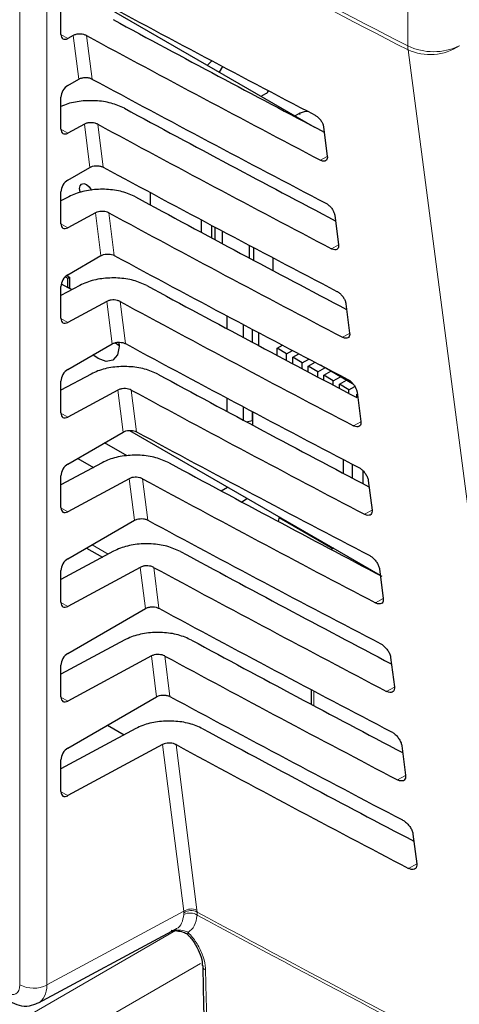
# Paper-space layout 'Blatt2' of a CAD drawing. Header units: millimetres. Extents: x 5 to 418, y 2 to 292.
# Tile 22 of 53: x 110 to 118, y 171 to 188. Entities that reach past the tile are written whole.
import ezdxf

# ---------------------------------------------------------------- set-up
doc = ezdxf.new("R2010")
doc.units = ezdxf.units.MM

psp = doc.layouts.new('Blatt2')

# ---------------------------------------------------------------- linework, layer by layer
at = {"color": 7, "linetype": 'Continuous', "lineweight": 18}
for p, q in [((110.23, 171.178), (110.23, 193.951)), ((110.697, 193.949), (110.697, 171.176)), ((116.93, 187.377), (116.93, 190.607)), ((110.941, 187.575), (111.059, 187.507)), ((111.247, 186.803), (111.152, 187.557)), ((111.383, 187.556), (111.477, 186.807)), ((115.068, 186.191), (115.068, 186.216)), ((111.439, 185.281), (111.345, 186.027)), ((111.576, 186.027), (111.669, 185.285)), ((110.941, 185.942), (111.059, 185.874)), ((115.54, 185.47), (115.425, 185.405)), ((111.631, 183.759), (111.538, 184.498)), ((111.769, 184.498), (111.862, 183.763)), ((110.941, 184.309), (111.059, 184.241)), ((115.733, 183.944), (115.615, 183.878)), ((111.824, 182.237), (111.731, 182.969)), ((111.962, 182.968), (112.054, 182.241)), ((110.941, 182.675), (111.059, 182.607)), ((115.926, 182.418), (115.804, 182.351)), ((112.016, 180.715), (111.924, 181.44)), ((112.155, 181.439), (112.246, 180.719)), ((110.941, 181.042), (111.059, 180.974)), ((116.119, 180.893), (115.994, 180.823)), ((112.208, 179.193), (112.118, 179.911)), ((112.349, 179.91), (112.439, 179.197)), ((110.941, 179.409), (111.059, 179.341)), ((116.312, 179.367), (116.184, 179.296)), ((111.478, 178.771), (111.757, 178.61)), ((112.4, 177.671), (112.311, 178.381)), ((112.542, 178.381), (112.631, 177.675)), ((110.941, 177.776), (111.059, 177.708)), ((116.505, 177.842), (116.374, 177.769)), ((112.593, 176.149), (112.504, 176.852)), ((112.735, 176.852), (112.823, 176.153)), ((115.308, 176.247), (115.308, 175.994)), ((116.698, 176.316), (116.564, 176.242)), ((110.941, 176.143), (111.059, 176.075)), ((113.061, 172.447), (112.697, 175.323)), ((112.928, 175.322), (113.289, 172.465)), ((116.891, 174.791), (116.754, 174.714)), ((110.941, 174.51), (111.059, 174.442)), ((117.084, 173.265), (116.944, 173.187)), ((110.697, 171.176), (113.061, 172.447)), ((113.064, 172.423), (113.061, 172.447)), ((113.289, 172.465), (113.292, 172.435)), ((113.292, 172.435), (113.293, 172.381)), ((113.065, 172.391), (113.064, 172.423)), ((110.225, 170.559), (112.92, 172.115)), ((112.895, 172.126), (112.952, 172.122)), ((113.35, 171.546), (110.579, 169.947))]:
    psp.add_line(p, q, dxfattribs=at)
at = {"color": 7, "linetype": 'Continuous', "lineweight": 25}
for p, q in [((111.205, 188.352), (115.319, 185.977)), ((110.941, 187.577), (110.941, 188.126)), ((111.152, 187.557), (111.059, 187.507)), ((113.544, 187.121), (113.472, 187.043)), ((113.73, 187.023), (113.675, 186.926)), ((111.059, 186.695), (111.247, 186.803)), ((114.398, 186.509), (114.479, 186.556)), ((110.941, 185.944), (110.941, 186.493)), ((115.068, 186.216), (114.987, 186.169)), ((111.345, 186.027), (111.059, 185.874)), ((115.476, 185.981), (115.54, 185.472)), ((111.059, 185.062), (111.439, 185.281)), ((110.941, 184.311), (110.941, 184.86)), ((112.479, 184.85), (112.479, 184.638)), ((111.075, 184.775), (110.941, 184.703)), ((111.538, 184.498), (111.059, 184.241)), ((113.37, 184.159), (113.37, 184.374)), ((115.669, 184.455), (115.733, 183.947)), ((113.543, 184.282), (113.543, 184.066)), ((113.602, 184.034), (113.602, 184.251)), ((113.723, 184.186), (113.723, 183.969)), ((114.197, 183.717), (114.197, 183.935)), ((114.268, 183.898), (114.268, 183.679)), ((111.059, 183.429), (111.631, 183.759)), ((114.598, 183.724), (114.598, 183.504)), ((111.015, 183.394), (111.057, 183.369)), ((111.038, 183.415), (111.087, 183.387)), ((111.057, 183.369), (111.087, 183.387)), ((111.057, 183.212), (111.057, 183.369)), ((111.087, 183.387), (111.087, 183.195)), ((111.268, 183.246), (110.941, 183.07)), ((110.941, 182.678), (110.941, 183.227)), ((110.947, 183.275), (111.057, 183.212)), ((111.128, 183.171), (111.057, 183.212)), ((111.731, 182.969), (111.059, 182.607)), ((115.862, 182.93), (115.926, 182.421)), ((113.807, 182.722), (113.807, 182.499)), ((114.092, 182.347), (114.092, 182.571)), ((114.244, 182.49), (114.244, 182.265)), ((114.351, 182.434), (114.351, 182.209)), ((111.059, 181.796), (111.824, 182.237)), ((111.883, 182.253), (111.946, 182.208)), ((114.673, 182.161), (114.766, 182.215)), ((114.673, 182.037), (114.673, 182.161)), ((114.838, 182.066), (114.673, 182.161)), ((114.838, 182.066), (114.939, 182.124)), ((114.838, 181.95), (114.838, 182.066)), ((114.942, 182.006), (115.047, 182.067)), ((115.107, 181.911), (114.942, 182.006)), ((114.942, 181.895), (114.942, 182.006)), ((115.107, 181.911), (115.22, 181.976)), ((115.107, 181.807), (115.107, 181.911)), ((115.211, 181.851), (115.329, 181.919)), ((115.376, 181.756), (115.211, 181.851)), ((115.211, 181.753), (115.211, 181.851)), ((115.376, 181.756), (115.498, 181.826)), ((115.498, 181.826), (115.425, 181.869)), ((115.498, 181.826), (115.498, 181.83)), ((115.515, 181.821), (115.977, 181.555)), ((111.461, 181.717), (110.941, 181.437)), ((115.376, 181.665), (115.376, 181.756)), ((115.479, 181.696), (115.602, 181.767)), ((115.479, 181.611), (115.479, 181.696)), ((115.644, 181.601), (115.479, 181.696)), ((115.602, 181.767), (115.602, 181.771)), ((115.767, 181.671), (115.602, 181.767)), ((115.644, 181.601), (115.767, 181.671)), ((115.748, 181.541), (115.871, 181.611)), ((115.767, 181.671), (115.767, 181.676)), ((115.871, 181.611), (115.871, 181.616)), ((115.985, 181.545), (115.871, 181.611)), ((110.941, 181.045), (110.941, 181.594)), ((111.924, 181.44), (111.059, 180.974)), ((115.644, 181.524), (115.644, 181.601)), ((115.913, 181.445), (115.748, 181.541)), ((115.748, 181.469), (115.748, 181.541)), ((115.913, 181.445), (116.015, 181.504)), ((115.913, 181.382), (115.913, 181.445)), ((113.807, 181.302), (113.807, 181.073)), ((116.05, 181.367), (116.059, 181.372)), ((116.05, 181.31), (116.05, 181.367)), ((116.055, 181.404), (116.119, 180.896)), ((114.092, 180.921), (114.092, 181.151)), ((114.244, 181.07), (114.244, 180.917)), ((114.25, 181.067), (114.25, 180.836)), ((114.143, 180.893), (114.244, 180.917)), ((114.242, 180.916), (114.25, 180.911)), ((114.244, 180.917), (114.25, 180.923)), ((111.059, 180.163), (112.016, 180.715)), ((112.126, 180.743), (116.454, 178.244)), ((112.083, 180.305), (111.695, 180.53)), ((111.231, 180.262), (111.503, 180.106)), ((111.654, 180.187), (110.941, 179.804)), ((115.817, 180.005), (115.817, 180.242)), ((115.977, 179.921), (115.977, 180.159)), ((110.941, 179.412), (110.941, 179.961)), ((112.118, 179.911), (111.059, 179.341)), ((116.153, 180.051), (116.153, 179.828)), ((113.71, 179.699), (113.819, 179.766)), ((116.248, 179.879), (116.312, 179.37)), ((114.163, 179.567), (114.067, 179.508)), ((114.695, 179.173), (114.713, 179.25)), ((114.71, 179.239), (115.637, 178.704)), ((111.059, 178.529), (112.208, 179.193)), ((111.848, 178.658), (110.941, 178.171)), ((111.38, 178.715), (111.656, 178.555)), ((115.648, 178.71), (115.609, 178.688)), ((112.311, 178.381), (111.059, 177.708)), ((110.941, 177.779), (110.941, 178.328)), ((116.44, 178.353), (116.505, 177.845)), ((111.059, 176.896), (112.4, 177.671)), ((112.041, 177.129), (110.941, 176.537)), ((112.504, 176.852), (111.059, 176.075)), ((110.941, 176.146), (110.941, 176.695)), ((116.633, 176.828), (116.698, 176.319)), ((115.259, 176.273), (115.259, 176.02)), ((111.059, 175.263), (112.593, 176.149)), ((112.234, 175.6), (110.941, 174.904)), ((111.742, 175.658), (112.031, 175.491)), ((112.697, 175.323), (111.059, 174.442)), ((116.826, 175.302), (116.891, 174.793)), ((110.941, 174.512), (110.941, 175.062)), ((117.019, 173.776), (117.084, 173.268)), ((110.551, 170.866), (112.928, 172.144)), ((112.843, 172.124), (112.995, 172.106))]:
    psp.add_line(p, q, dxfattribs=at)
at = {"color": 7, "linetype": 'Continuous', "lineweight": 18, "flags": 128}
for points in [[(119.294, 169.274), (119.162, 170.284), (118.633, 174.325), (116.934, 187.308)], [(113.134, 172.039), (113.131, 172.042), (113.129, 172.052), (113.132, 172.065), (113.139, 172.082)]]:
    psp.add_lwpolyline(points, dxfattribs=at)
at = {"color": 7, "linetype": 'Continuous', "lineweight": 25, "flags": 128}
for points in [[(111.273, 184.848), (111.27, 184.859), (111.261, 184.917), (111.27, 184.965), (111.296, 184.995), (111.335, 185.002), (111.38, 184.986), (111.426, 184.949), (111.465, 184.897), (111.468, 184.892)], [(111.941, 182.264), (111.946, 182.194), (111.918, 182.049), (111.839, 181.958), (111.72, 181.935), (111.581, 181.983), (111.493, 182.046)]]:
    psp.add_lwpolyline(points, dxfattribs=at)
at = {"color": 7, "linetype": 'Continuous', "lineweight": 18}
for centre, radius, start, end in [((270.598, 485.854), 335.711, 241.61753, 242.75876), ((270.599, 485.779), 335.705, 241.61758, 242.75876), ((117.373, 188.319), 1.041, 244.78, 295.3751), ((117.528, 187.376), 0.598, 179.8785, 186.5632), ((117.311, 188.169), 0.94, 246.3585, 302.7876), ((113.191, 172.254), 0.233, 65.1129, 124.1357), ((113.188, 172.234), 0.226, 62.583, 123.4037), ((271.415, 465.374), 332.891, 241.64077, 242.80828), ((113.17, 172.185), 0.232, 57.9386, 117.0038), ((271.415, 465.312), 332.883, 241.64019, 242.80847), ((113.468, 171.517), 0.0849, 183.7199, 247.9823), ((110.466, 171.634), 0.514, 242.6565, 296.7662)]:
    psp.add_arc(centre, radius, start, end, dxfattribs=at)
at = {"color": 7, "linetype": 'Continuous', "lineweight": 25}
for centre, radius, start, end in [((114.435, 186.643), 0.0975, 296.9982, 336.5981), ((115.185, 185.995), 0.25, 83.0931, 117.6932)]:
    psp.add_arc(centre, radius, start, end, dxfattribs=at)
for centre, major_axis, ratio, start_param, end_param in [((339.361, 333.737), (333.724, 5.135), 0.587275, 3.950946, 3.967413), ((338.262, 322.791), (331.364, -4.923), 0.567125, 3.968584, 3.983526), ((111.061, 187.644), (0.086, 0.143), 0.587369, 2.36515, 3.918493), ((338.261, 322.79), (332.036, -4.933), 0.567125, 3.968582, 3.985126), ((339.36, 332.103), (333.457, 5.131), 0.587275, 3.950986, 3.967453), ((111.061, 186.56), (0.086, 0.143), 0.587369, 0.811807, 2.36515), ((338.263, 321.158), (331.096, -4.919), 0.567125, 3.968625, 3.983579), ((338.262, 321.157), (331.769, -4.929), 0.567125, 3.968623, 3.985166), ((111.061, 186.011), (0.086, 0.143), 0.587369, 2.36515, 3.918493), ((339.36, 330.47), (333.189, 5.127), 0.587275, 3.951027, 3.967493), ((111.061, 184.927), (0.086, 0.143), 0.587369, 0.811807, 2.36515), ((338.263, 319.525), (330.829, -4.915), 0.567125, 3.968666, 3.983632), ((338.262, 319.524), (331.501, -4.925), 0.567125, 3.968664, 3.985207), ((111.061, 184.378), (0.086, 0.143), 0.587369, 2.36515, 3.918493), ((339.359, 328.836), (332.922, 5.123), 0.587275, 3.951067, 3.967532), ((111.061, 183.294), (0.086, 0.143), 0.587369, 0.811807, 2.36515), ((338.264, 317.892), (330.561, -4.911), 0.567125, 3.968707, 3.983625), ((338.263, 317.891), (331.234, -4.921), 0.567125, 3.968705, 3.985247), ((111.061, 182.745), (0.086, 0.143), 0.587369, 2.36515, 3.918493), ((339.359, 327.203), (332.654, 5.119), 0.587275, 3.951108, 3.967572), ((111.061, 181.661), (0.086, 0.143), 0.587369, 0.811807, 2.36515), ((338.264, 316.259), (330.294, -4.907), 0.567125, 3.968748, 3.983739), ((338.263, 316.259), (330.966, -4.917), 0.567125, 3.968746, 3.985287), ((111.061, 181.112), (0.086, 0.143), 0.587369, 2.36515, 3.918493), ((339.359, 325.57), (332.386, 5.115), 0.587275, 3.951149, 3.967612), ((111.061, 180.028), (0.086, 0.143), 0.587369, 0.811807, 2.36515), ((338.265, 314.626), (330.026, -4.903), 0.567125, 3.968789, 3.983923), ((338.263, 314.626), (330.699, -4.913), 0.567125, 3.968787, 3.985327), ((111.061, 179.479), (0.086, 0.143), 0.587369, 2.36515, 3.918493), ((339.358, 323.936), (332.119, 5.111), 0.587275, 3.951189, 3.967652), ((338.265, 312.994), (329.758, -4.899), 0.567125, 3.96883, 3.983847), ((111.061, 178.395), (0.086, 0.143), 0.587369, 0.811807, 2.36515), ((338.264, 312.993), (330.431, -4.909), 0.567125, 3.968828, 3.985368), ((111.061, 177.845), (0.086, 0.143), 0.587369, 2.36515, 3.918493), ((339.358, 322.303), (331.851, 5.106), 0.587275, 3.95123, 3.967692), ((338.265, 311.361), (329.491, -4.895), 0.567125, 3.968872, 3.983901), ((111.061, 176.761), (0.086, 0.143), 0.587369, 0.811807, 2.36515), ((338.264, 311.36), (330.163, -4.905), 0.567125, 3.96887, 3.985408), ((111.061, 176.212), (0.086, 0.143), 0.587369, 2.36515, 3.918493), ((339.357, 320.67), (331.584, 5.102), 0.587275, 3.951271, 3.967733), ((338.266, 309.728), (329.223, -4.891), 0.567125, 3.968913, 3.983955), ((338.265, 309.727), (329.896, -4.901), 0.567125, 3.968911, 3.985449), ((111.061, 175.128), (0.086, 0.143), 0.587369, 0.811807, 2.36515), ((111.061, 174.579), (0.086, 0.143), 0.587369, 2.36515, 3.918493)]:
    psp.add_ellipse(centre, major_axis=major_axis, ratio=ratio, start_param=start_param, end_param=end_param, dxfattribs=at)
at = {"color": 7, "linetype": 'Continuous', "lineweight": 18}
for centre, major_axis, ratio, start_param, end_param in [((109.994, 171.314), (-0.167, 0.289), 0.577206, 2.356428, 3.92692), ((110.23, 171.45), (-0.325, 0.582), 0.577293, 3.119125, 3.935643)]:
    psp.add_ellipse(centre, major_axis=major_axis, ratio=ratio, start_param=start_param, end_param=end_param, dxfattribs=at)
at = {"color": 7, "linetype": 'Continuous', "lineweight": 25}
for points, knots in [([(111.383, 187.556), (111.368, 187.563), (111.338, 187.576), (111.282, 187.584), (111.226, 187.582), (111.181, 187.571), (111.159, 187.56), (111.152, 187.557)], [0, 0, 0, 0, 0.218777, 0.43751, 0.657479, 0.879863, 1, 1, 1, 1]), ([(111.247, 186.803), (111.262, 186.811), (111.291, 186.825), (111.348, 186.834), (111.405, 186.832), (111.449, 186.821), (111.47, 186.811), (111.477, 186.807)], [0, 0, 0, 0, 0.223618, 0.44726, 0.670215, 0.891746, 1, 1, 1, 1]), ([(112.037, 186.301), (111.963, 186.334), (111.815, 186.4), (111.535, 186.44), (111.254, 186.428), (111.052, 186.383), (110.96, 186.34), (110.941, 186.331)], [0, 0, 0, 0, 0.232727, 0.465407, 0.699402, 0.935967, 1, 1, 1, 1]), ([(111.576, 186.027), (111.561, 186.033), (111.531, 186.047), (111.476, 186.055), (111.419, 186.052), (111.374, 186.042), (111.352, 186.031), (111.345, 186.027)], [0, 0, 0, 0, 0.218783, 0.437522, 0.657497, 0.879887, 1, 1, 1, 1]), ([(115.328, 186.183), (115.333, 186.18), (115.354, 186.169), (115.389, 186.14), (115.428, 186.095), (115.459, 186.043), (115.472, 186.005), (115.475, 185.985), (115.476, 185.981)], [0, 0, 0, 0, 0.081253, 0.29343, 0.506901, 0.72249, 0.939689, 1, 1, 1, 1]), ([(115.54, 185.472), (115.541, 185.466), (115.542, 185.445), (115.536, 185.415), (115.513, 185.392), (115.479, 185.386), (115.447, 185.394), (115.429, 185.403), (115.425, 185.405)], [0, 0, 0, 0, 0.085705, 0.302608, 0.518156, 0.731573, 0.943439, 1, 1, 1, 1]), ([(111.439, 185.281), (111.454, 185.288), (111.484, 185.303), (111.54, 185.312), (111.597, 185.31), (111.641, 185.299), (111.663, 185.289), (111.669, 185.285)], [0, 0, 0, 0, 0.2236241, 0.4472715, 0.6702332, 0.8917694, 1, 1, 1, 1]), ([(112.23, 184.772), (112.156, 184.805), (112.008, 184.871), (111.729, 184.911), (111.447, 184.899), (111.223, 184.846), (111.113, 184.793), (111.075, 184.775)], [0, 0, 0, 0, 0.218789, 0.437534, 0.657515, 0.879913, 1, 1, 1, 1]), ([(115.517, 184.663), (115.523, 184.66), (115.544, 184.648), (115.58, 184.618), (115.621, 184.571), (115.651, 184.519), (115.665, 184.479), (115.668, 184.459), (115.669, 184.455)], [0, 0, 0, 0, 0.084719, 0.296921, 0.510428, 0.726053, 0.943271, 1, 1, 1, 1]), ([(111.769, 184.498), (111.754, 184.504), (111.724, 184.517), (111.669, 184.525), (111.612, 184.523), (111.568, 184.513), (111.546, 184.502), (111.538, 184.498)], [0, 0, 0, 0, 0.218789, 0.4375337, 0.6575145, 0.8799115, 1, 1, 1, 1]), ([(115.733, 183.947), (115.734, 183.94), (115.735, 183.919), (115.728, 183.888), (115.705, 183.864), (115.67, 183.858), (115.637, 183.867), (115.618, 183.876), (115.615, 183.878)], [0, 0, 0, 0, 0.089099, 0.305978, 0.521493, 0.734878, 0.946728, 1, 1, 1, 1]), ([(111.631, 183.759), (111.646, 183.766), (111.676, 183.781), (111.733, 183.789), (111.79, 183.787), (111.834, 183.777), (111.855, 183.766), (111.862, 183.763)], [0, 0, 0, 0, 0.22363, 0.447283, 0.670251, 0.891793, 1, 1, 1, 1]), ([(112.423, 183.243), (112.349, 183.276), (112.201, 183.342), (111.922, 183.381), (111.64, 183.37), (111.416, 183.317), (111.306, 183.264), (111.268, 183.246)], [0, 0, 0, 0, 0.218795, 0.437546, 0.657533, 0.879937, 1, 1, 1, 1]), ([(115.706, 183.143), (115.712, 183.14), (115.734, 183.127), (115.772, 183.096), (115.813, 183.048), (115.844, 182.994), (115.858, 182.954), (115.861, 182.934), (115.862, 182.93)], [0, 0, 0, 0, 0.088008, 0.300233, 0.513775, 0.729433, 0.94667, 1, 1, 1, 1]), ([(111.962, 182.968), (111.947, 182.975), (111.918, 182.988), (111.862, 182.996), (111.806, 182.994), (111.761, 182.983), (111.739, 182.973), (111.731, 182.969)], [0, 0, 0, 0, 0.218795, 0.437546, 0.657532, 0.879936, 1, 1, 1, 1]), ([(115.926, 182.421), (115.927, 182.414), (115.928, 182.392), (115.921, 182.36), (115.897, 182.336), (115.86, 182.33), (115.827, 182.339), (115.808, 182.349), (115.804, 182.351)], [0, 0, 0, 0, 0.09232, 0.309177, 0.524659, 0.738015, 0.949851, 1, 1, 1, 1]), ([(111.824, 182.237), (111.839, 182.244), (111.868, 182.258), (111.925, 182.267), (111.982, 182.265), (112.026, 182.255), (112.047, 182.244), (112.054, 182.241)], [0, 0, 0, 0, 0.223636, 0.447295, 0.670269, 0.891817, 1, 1, 1, 1]), ([(112.616, 181.714), (112.542, 181.747), (112.394, 181.812), (112.115, 181.852), (111.833, 181.841), (111.609, 181.788), (111.5, 181.735), (111.461, 181.717)], [0, 0, 0, 0, 0.218801, 0.437558, 0.657551, 0.879961, 1, 1, 1, 1]), ([(115.895, 181.623), (115.902, 181.619), (115.924, 181.606), (115.963, 181.574), (116.005, 181.525), (116.037, 181.469), (116.051, 181.428), (116.054, 181.408), (116.055, 181.404)], [0, 0, 0, 0, 0.091132, 0.303381, 0.516954, 0.732645, 0.9499, 1, 1, 1, 1]), ([(112.155, 181.439), (112.141, 181.446), (112.111, 181.459), (112.055, 181.467), (111.999, 181.465), (111.954, 181.454), (111.932, 181.444), (111.924, 181.44)], [0, 0, 0, 0, 0.218801, 0.437558, 0.657551, 0.87996, 1, 1, 1, 1]), ([(116.119, 180.896), (116.12, 180.888), (116.121, 180.865), (116.113, 180.833), (116.089, 180.809), (116.051, 180.803), (116.017, 180.812), (115.998, 180.822), (115.994, 180.823)], [0, 0, 0, 0, 0.09538, 0.312215, 0.527668, 0.740995, 0.952818, 1, 1, 1, 1]), ([(112.016, 180.715), (112.031, 180.722), (112.061, 180.736), (112.117, 180.745), (112.174, 180.743), (112.218, 180.733), (112.239, 180.722), (112.246, 180.719)], [0, 0, 0, 0, 0.223642, 0.447307, 0.670287, 0.89184, 1, 1, 1, 1]), ([(112.81, 180.184), (112.735, 180.217), (112.587, 180.283), (112.308, 180.323), (112.026, 180.312), (111.803, 180.259), (111.693, 180.206), (111.654, 180.187)], [0, 0, 0, 0, 0.218807, 0.43757, 0.65757, 0.879985, 1, 1, 1, 1]), ([(116.084, 180.103), (116.091, 180.099), (116.115, 180.086), (116.154, 180.052), (116.198, 180.001), (116.23, 179.945), (116.244, 179.903), (116.247, 179.882), (116.248, 179.879)], [0, 0, 0, 0, 0.094104, 0.306375, 0.51998, 0.735701, 0.952973, 1, 1, 1, 1]), ([(112.349, 179.91), (112.334, 179.917), (112.304, 179.93), (112.248, 179.938), (112.192, 179.936), (112.147, 179.925), (112.125, 179.914), (112.118, 179.911)], [0, 0, 0, 0, 0.218807, 0.43757, 0.657569, 0.879984, 1, 1, 1, 1]), ([(116.312, 179.37), (116.312, 179.363), (116.314, 179.339), (116.306, 179.305), (116.28, 179.281), (116.242, 179.275), (116.207, 179.285), (116.188, 179.294), (116.184, 179.296)], [0, 0, 0, 0, 0.098292, 0.3151062, 0.5305297, 0.7438302, 0.955641, 1, 1, 1, 1]), ([(112.208, 179.193), (112.223, 179.2), (112.253, 179.214), (112.309, 179.223), (112.366, 179.221), (112.41, 179.211), (112.432, 179.2), (112.439, 179.197)], [0, 0, 0, 0, 0.223648, 0.447319, 0.670304, 0.891864, 1, 1, 1, 1]), ([(113.003, 178.655), (112.929, 178.688), (112.78, 178.754), (112.501, 178.794), (112.219, 178.783), (111.996, 178.729), (111.886, 178.677), (111.848, 178.658)], [0, 0, 0, 0, 0.218813, 0.437582, 0.657588, 0.88001, 1, 1, 1, 1]), ([(116.273, 178.583), (116.281, 178.578), (116.305, 178.565), (116.346, 178.53), (116.39, 178.478), (116.423, 178.42), (116.437, 178.378), (116.44, 178.357), (116.44, 178.353)], [0, 0, 0, 0, 0.096934, 0.309226, 0.522862, 0.738613, 0.9559, 1, 1, 1, 1]), ([(112.542, 178.381), (112.527, 178.387), (112.497, 178.401), (112.441, 178.409), (112.385, 178.406), (112.34, 178.396), (112.318, 178.385), (112.311, 178.381)], [0, 0, 0, 0, 0.218813, 0.437581, 0.657587, 0.880009, 1, 1, 1, 1]), ([(112.4, 177.671), (112.415, 177.678), (112.445, 177.692), (112.502, 177.701), (112.559, 177.699), (112.603, 177.689), (112.624, 177.678), (112.631, 177.675)], [0, 0, 0, 0, 0.223654, 0.447331, 0.670322, 0.891888, 1, 1, 1, 1]), ([(116.505, 177.845), (116.505, 177.837), (116.507, 177.812), (116.499, 177.778), (116.472, 177.753), (116.432, 177.747), (116.397, 177.757), (116.377, 177.767), (116.374, 177.769)], [0, 0, 0, 0, 0.101065, 0.31786, 0.533256, 0.746531, 0.958331, 1, 1, 1, 1]), ([(113.196, 177.126), (113.122, 177.159), (112.973, 177.225), (112.695, 177.265), (112.413, 177.253), (112.189, 177.2), (112.079, 177.147), (112.041, 177.129)], [0, 0, 0, 0, 0.2188192, 0.4375941, 0.6576057, 0.8800342, 1, 1, 1, 1]), ([(116.462, 177.063), (116.47, 177.058), (116.495, 177.044), (116.537, 177.008), (116.582, 176.955), (116.616, 176.895), (116.63, 176.852), (116.633, 176.831), (116.633, 176.828)], [0, 0, 0, 0, 0.0996319, 0.3119456, 0.5256103, 0.7413895, 0.9586918, 1, 1, 1, 1]), ([(112.735, 176.852), (112.72, 176.858), (112.69, 176.871), (112.635, 176.879), (112.578, 176.877), (112.534, 176.866), (112.512, 176.856), (112.504, 176.852)], [0, 0, 0, 0, 0.218819, 0.437593, 0.657605, 0.880033, 1, 1, 1, 1]), ([(112.593, 176.149), (112.608, 176.156), (112.638, 176.17), (112.694, 176.179), (112.751, 176.177), (112.795, 176.166), (112.816, 176.156), (112.823, 176.153)], [0, 0, 0, 0, 0.22366, 0.447343, 0.67034, 0.891912, 1, 1, 1, 1]), ([(116.698, 176.319), (116.698, 176.311), (116.7, 176.285), (116.691, 176.25), (116.664, 176.225), (116.623, 176.219), (116.587, 176.23), (116.567, 176.24), (116.564, 176.242)], [0, 0, 0, 0, 0.10371, 0.320486, 0.535856, 0.749107, 0.960896, 1, 1, 1, 1]), ([(113.389, 175.597), (113.315, 175.63), (113.167, 175.696), (112.888, 175.735), (112.606, 175.724), (112.382, 175.671), (112.272, 175.618), (112.234, 175.6)], [0, 0, 0, 0, 0.2188252, 0.4376061, 0.6576239, 0.8800586, 1, 1, 1, 1]), ([(116.651, 175.542), (116.659, 175.538), (116.685, 175.523), (116.728, 175.486), (116.774, 175.431), (116.809, 175.37), (116.823, 175.327), (116.826, 175.305), (116.826, 175.302)], [0, 0, 0, 0, 0.102208, 0.314542, 0.528235, 0.744041, 0.961357, 1, 1, 1, 1]), ([(112.928, 175.322), (112.913, 175.329), (112.884, 175.342), (112.828, 175.35), (112.771, 175.348), (112.727, 175.337), (112.705, 175.327), (112.697, 175.323)], [0, 0, 0, 0, 0.218825, 0.437606, 0.657623, 0.880057, 1, 1, 1, 1]), ([(116.891, 174.793), (116.891, 174.785), (116.893, 174.758), (116.884, 174.723), (116.856, 174.697), (116.814, 174.692), (116.777, 174.702), (116.757, 174.713), (116.754, 174.714)], [0, 0, 0, 0, 0.106236, 0.322993, 0.538338, 0.751567, 0.963346, 1, 1, 1, 1]), ([(116.84, 174.022), (116.849, 174.017), (116.875, 174.002), (116.92, 173.964), (116.967, 173.908), (117.002, 173.846), (117.016, 173.801), (117.019, 173.78), (117.019, 173.776)], [0, 0, 0, 0, 0.104669, 0.317023, 0.530743, 0.746575, 0.963905, 1, 1, 1, 1]), ([(117.084, 173.268), (117.084, 173.259), (117.086, 173.232), (117.076, 173.195), (117.047, 173.169), (117.005, 173.164), (116.967, 173.175), (116.947, 173.186), (116.944, 173.187)], [0, 0, 0, 0, 0.108649, 0.325389, 0.54071, 0.753917, 0.965688, 1, 1, 1, 1]), ([(112.968, 172.106), (113.005, 172.1), (113.066, 172.09), (113.124, 172.052), (113.141, 172.031), (113.145, 172.026)], [0, 0, 0, 0, 0.54369, 0.884884, 1, 1, 1, 1]), ([(113.133, 172.038), (113.14, 172.031), (113.189, 171.985), (113.272, 171.867), (113.351, 171.702), (113.385, 171.57), (113.381, 171.522), (113.38, 171.512)], [0, 0, 0, 0, 0.050198, 0.3387464, 0.6351831, 0.9275887, 1, 1, 1, 1]), ([(113.389, 171.512), (113.393, 171.298), (113.456, 168.274), (113.613, 163.277), (113.802, 158.517), (113.88, 156.535)], [0, 0, 0, 0, 0.042529, 0.601197, 1, 1, 1, 1]), ([(110.063, 170.889), (110.113, 170.865), (110.218, 170.815), (110.39, 170.802), (110.494, 170.845), (110.541, 170.865)], [0, 0, 0, 0, 0.3336973, 0.6977529, 1, 1, 1, 1])]:
    psp.add_open_spline(points, degree=3, knots=knots, dxfattribs=at)
at = {"color": 7, "linetype": 'Continuous', "lineweight": 18}
for points, knots in [([(112.928, 172.146), (112.93, 172.147), (112.976, 172.157), (113.034, 172.237), (113.054, 172.34), (113.065, 172.391)], [0, 0, 0, 0, 0.025041, 0.512476, 1, 1, 1, 1]), ([(113.293, 172.381), (113.281, 172.314), (113.259, 172.184), (113.178, 172.115), (113.139, 172.082)], [0, 0, 0, 0, 0.518965, 1, 1, 1, 1]), ([(112.952, 172.122), (112.991, 172.121), (113.056, 172.121), (113.116, 172.093), (113.139, 172.082)], [0, 0, 0, 0, 0.616269, 1, 1, 1, 1]), ([(113.139, 172.082), (113.187, 172.026), (113.284, 171.913), (113.385, 171.71), (113.43, 171.548), (113.435, 171.463), (113.437, 171.439)], [0, 0, 0, 0, 0.294692, 0.58934, 0.884172, 1, 1, 1, 1]), ([(113.437, 171.439), (113.439, 171.349), (113.45, 170.902), (113.497, 169.026), (113.709, 161.536), (114.082, 151.921), (114.526, 143.808), (114.662, 141.307)], [0, 0, 0, 0, 0.008809, 0.044043, 0.184982, 0.748766, 1, 1, 1, 1])]:
    psp.add_open_spline(points, degree=3, knots=knots, dxfattribs=at)

doc.saveas('drawing.dxf')
